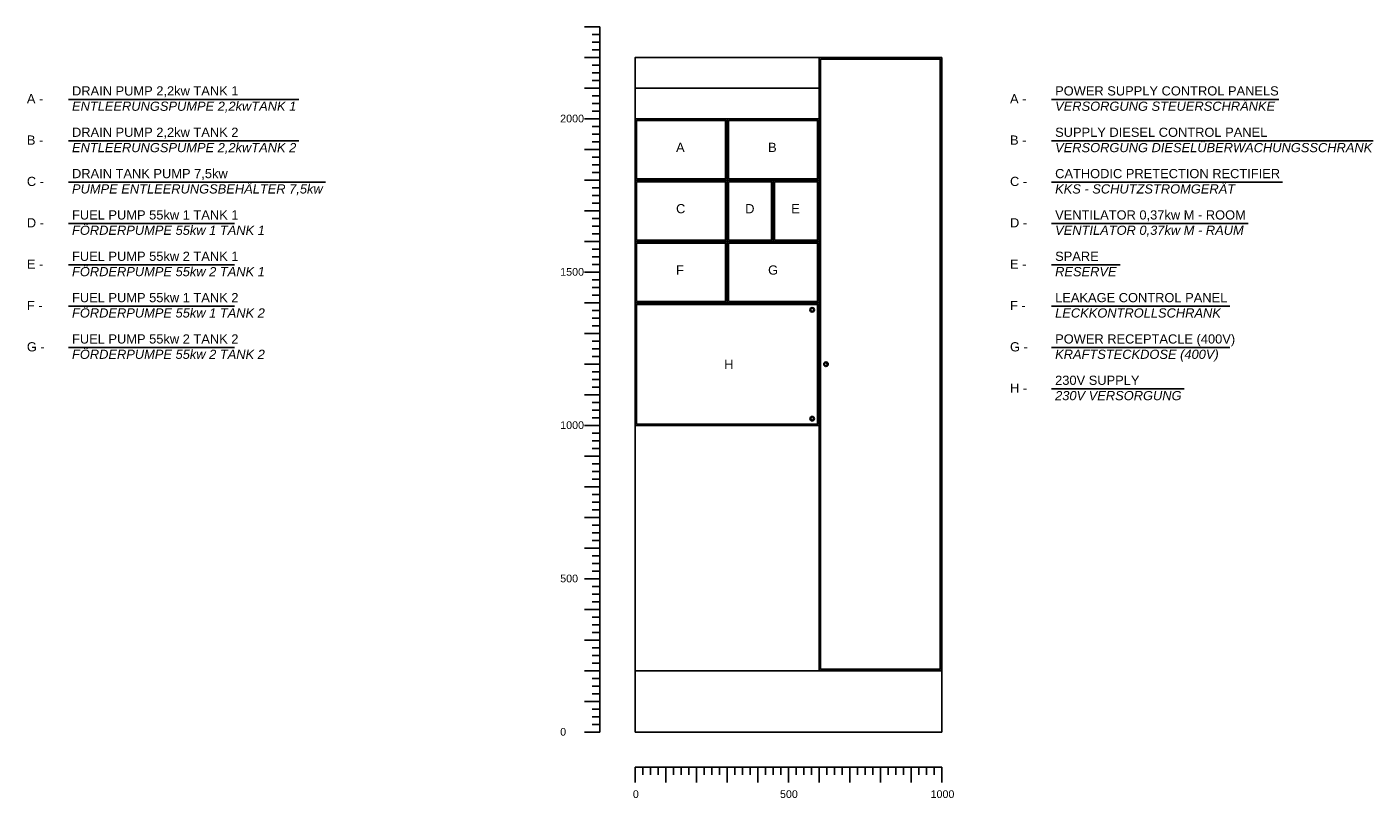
# Model space of a CAD drawing. Header units: millimetres. Extents: x -249 to 8810, y 500 to 3015.
# Tile 2 of 2: x 4421 to 8810, y 500 to 3015. Entities that reach past the tile are written whole.
import ezdxf

# ---------------------------------------------------------------- set-up
doc = ezdxf.new("R2010")
doc.units = ezdxf.units.MM
doc.header["$LTSCALE"] = 1000
doc.layers.add('Beschriftung', color=7, linetype='Continuous')

msp = doc.modelspace()

# ---------------------------------------------------------------- linework, layer by layer
for p, q in [((6289.4, 3014.9), (6239.4, 3014.9)), ((6289.4, 2989.9), (6264.4, 2989.9)), ((6289.4, 714.9), (6289.4, 3014.9)), ((6289.4, 2964.9), (6264.4, 2964.9)), ((6289.4, 2914.9), (6239.4, 2914.9)), ((6289.4, 2939.9), (6264.4, 2939.9)), ((7004, 914.9), (7004, 2914.9)), ((6289.4, 2889.9), (6264.4, 2889.9)), ((6289.4, 2864.9), (6264.4, 2864.9)), ((6289.4, 2814.9), (6239.4, 2814.9)), ((6289.4, 2839.9), (6264.4, 2839.9)), ((6404, 2814.9), (7004, 2814.9)), ((4556.8, 2778.2), (5307.8, 2778.2)), ((6289.4, 2789.9), (6264.4, 2789.9)), ((6289.4, 2764.9), (6264.4, 2764.9)), ((7761.9, 2778.2), (8502.4, 2778.2)), ((6289.4, 2739.9), (6264.4, 2739.9)), ((6289.4, 2714.9), (6239.4, 2714.9)), ((6289.4, 2689.9), (6264.4, 2689.9)), ((6404, 2714.9), (7004, 2714.9)), ((6704, 2714.9), (6704, 2114.8)), ((4556.8, 2643.4), (5307.8, 2643.4)), ((6289.4, 2664.9), (6264.4, 2664.9)), ((6289.4, 2639.9), (6264.4, 2639.9)), ((7761.9, 2643.4), (8810.1, 2643.4)), ((6289.4, 2614.9), (6239.4, 2614.9)), ((6289.4, 2589.9), (6264.4, 2589.9)), ((6289.4, 2564.9), (6264.4, 2564.9)), ((4556.8, 2508.5), (5394.5, 2508.5)), ((6289.4, 2514.9), (6239.4, 2514.9)), ((6289.4, 2539.9), (6264.4, 2539.9)), ((6404, 2514.9), (7004, 2514.9)), ((6854, 2514.9), (6854, 2314.9)), ((7761.9, 2508.5), (8514.3, 2508.5)), ((6289.4, 2489.9), (6264.4, 2489.9)), ((6289.4, 2464.9), (6264.4, 2464.9)), ((6289.4, 2414.9), (6239.4, 2414.9)), ((6289.4, 2439.9), (6264.4, 2439.9)), ((4556.8, 2373.7), (5097.8, 2373.7)), ((6289.4, 2389.9), (6264.4, 2389.9)), ((7761.9, 2373.7), (8403.1, 2373.7)), ((6289.4, 2364.9), (6264.4, 2364.9)), ((6289.4, 2339.9), (6264.4, 2339.9)), ((6289.4, 2314.9), (6239.4, 2314.9)), ((6289.4, 2289.9), (6264.4, 2289.9)), ((6404, 2314.9), (7004, 2314.9)), ((4556.8, 2238.9), (5097.8, 2238.9)), ((6289.4, 2264.9), (6264.4, 2264.9)), ((6289.4, 2239.9), (6264.4, 2239.9)), ((7761.9, 2238.9), (7986.1, 2238.9)), ((6289.4, 2214.9), (6239.4, 2214.9)), ((6289.4, 2189.9), (6264.4, 2189.9)), ((6289.4, 2164.9), (6264.4, 2164.9)), ((6289.4, 2114.9), (6239.4, 2114.9)), ((6289.4, 2139.9), (6264.4, 2139.9)), ((6404, 2114.8), (7004, 2114.8)), ((4556.8, 2104), (5097.8, 2104)), ((6289.4, 2089.9), (6264.4, 2089.9)), ((6289.4, 2064.9), (6264.4, 2064.9)), ((7761.9, 2104), (8343.4, 2104)), ((6289.4, 2039.9), (6264.4, 2039.9)), ((6289.4, 2014.9), (6239.4, 2014.9)), ((6289.4, 1989.9), (6264.4, 1989.9)), ((4556.8, 1969.2), (5097.8, 1969.2)), ((6289.4, 1964.9), (6264.4, 1964.9)), ((6289.4, 1939.9), (6264.4, 1939.9)), ((7761.9, 1969.2), (8343.4, 1969.2)), ((6289.4, 1914.9), (6239.4, 1914.9)), ((6289.4, 1889.9), (6264.4, 1889.9)), ((6289.4, 1864.9), (6264.4, 1864.9)), ((6289.4, 1814.9), (6239.4, 1814.9)), ((6289.4, 1839.9), (6264.4, 1839.9)), ((7761.9, 1834.4), (8194.5, 1834.4)), ((6289.4, 1789.9), (6264.4, 1789.9)), ((6289.4, 1764.9), (6264.4, 1764.9)), ((6289.4, 1714.9), (6239.4, 1714.9)), ((6289.4, 1739.9), (6264.4, 1739.9)), ((6404, 1714.8), (7004, 1714.8)), ((6289.4, 1689.9), (6264.4, 1689.9)), ((6289.4, 1664.9), (6264.4, 1664.9)), ((6289.4, 1639.9), (6264.4, 1639.9)), ((6289.4, 1614.9), (6239.4, 1614.9)), ((6289.4, 1589.9), (6264.4, 1589.9)), ((6289.4, 1564.9), (6264.4, 1564.9)), ((6289.4, 1539.9), (6264.4, 1539.9)), ((6289.4, 1514.9), (6239.4, 1514.9)), ((6289.4, 1489.9), (6264.4, 1489.9)), ((6289.4, 1464.9), (6264.4, 1464.9)), ((6289.4, 1414.9), (6239.4, 1414.9)), ((6289.4, 1439.9), (6264.4, 1439.9)), ((6289.4, 1389.9), (6264.4, 1389.9)), ((6289.4, 1364.9), (6264.4, 1364.9)), ((6289.4, 1339.9), (6264.4, 1339.9)), ((6289.4, 1314.9), (6239.4, 1314.9)), ((6289.4, 1289.9), (6264.4, 1289.9)), ((6289.4, 1264.9), (6264.4, 1264.9)), ((6289.4, 1239.9), (6264.4, 1239.9)), ((6289.4, 1214.9), (6239.4, 1214.9)), ((6289.4, 1189.9), (6264.4, 1189.9)), ((6289.4, 1164.9), (6264.4, 1164.9)), ((6289.4, 1114.9), (6239.4, 1114.9)), ((6289.4, 1139.9), (6264.4, 1139.9)), ((6289.4, 1089.9), (6264.4, 1089.9)), ((6289.4, 1064.9), (6264.4, 1064.9)), ((6289.4, 1014.9), (6239.4, 1014.9)), ((6289.4, 1039.9), (6264.4, 1039.9)), ((6289.4, 989.9), (6264.4, 989.9)), ((6289.4, 964.9), (6264.4, 964.9)), ((6289.4, 939.9), (6264.4, 939.9)), ((6289.4, 914.9), (6239.4, 914.9)), ((6289.4, 889.9), (6264.4, 889.9)), ((6404, 914.9), (7404, 914.9)), ((6289.4, 864.9), (6264.4, 864.9)), ((6289.4, 839.9), (6264.4, 839.9)), ((6289.4, 814.9), (6239.4, 814.9)), ((6289.4, 789.9), (6264.4, 789.9)), ((6289.4, 764.9), (6264.4, 764.9)), ((6289.4, 714.9), (6239.4, 714.9)), ((6289.4, 739.9), (6264.4, 739.9)), ((6404, 600.3), (7404, 600.3)), ((6404, 600.3), (6404, 550.3)), ((6429, 600.3), (6429, 575.3)), ((6454, 600.3), (6454, 575.3)), ((6479, 600.3), (6479, 575.3)), ((6504, 600.3), (6504, 550.3)), ((6529, 600.3), (6529, 575.3)), ((6554, 600.3), (6554, 575.3)), ((6579, 600.3), (6579, 575.3)), ((6604, 600.3), (6604, 550.3)), ((6629, 600.3), (6629, 575.3)), ((6654, 600.3), (6654, 575.3)), ((6679, 600.3), (6679, 575.3)), ((6704, 600.3), (6704, 550.3)), ((6729, 600.3), (6729, 575.3)), ((6754, 600.3), (6754, 575.3)), ((6779, 600.3), (6779, 575.3)), ((6804, 600.3), (6804, 550.3)), ((6829, 600.3), (6829, 575.3)), ((6854, 600.3), (6854, 575.3)), ((6879, 600.3), (6879, 575.3)), ((6904, 600.3), (6904, 550.3)), ((6929, 600.3), (6929, 575.3)), ((6954, 600.3), (6954, 575.3)), ((6979, 600.3), (6979, 575.3)), ((7004, 600.3), (7004, 550.3)), ((7029, 600.3), (7029, 575.3)), ((7054, 600.3), (7054, 575.3)), ((7079, 600.3), (7079, 575.3)), ((7104, 600.3), (7104, 550.3)), ((7129, 600.3), (7129, 575.3)), ((7154, 600.3), (7154, 575.3)), ((7179, 600.3), (7179, 575.3)), ((7204, 600.3), (7204, 550.3)), ((7229, 600.3), (7229, 575.3)), ((7254, 600.3), (7254, 575.3)), ((7279, 600.3), (7279, 575.3)), ((7304, 600.3), (7304, 550.3)), ((7329, 600.3), (7329, 575.3)), ((7354, 600.3), (7354, 575.3)), ((7379, 600.3), (7379, 575.3)), ((7404, 600.3), (7404, 550.3))]:
    msp.add_line(p, q)
for points in [[(6404, 714.9), (7404, 714.9), (7404, 2914.9), (6404, 2914.9)], [(7009, 2909.9), (7399, 2909.9), (7399, 919.9), (7009, 919.9)], [(6409, 2519.9), (6699, 2519.9), (6699, 2709.9), (6409, 2709.9)], [(6709, 2519.9), (6999, 2519.9), (6999, 2709.9), (6709, 2709.9)], [(6409, 2319.9), (6699, 2319.9), (6699, 2509.9), (6409, 2509.9)], [(6709, 2319.9), (6849, 2319.9), (6849, 2509.9), (6709, 2509.9)], [(6859, 2319.9), (6999, 2319.9), (6999, 2509.9), (6859, 2509.9)], [(6409, 2119.8), (6699, 2119.8), (6699, 2309.8), (6409, 2309.8)], [(6709, 2119.8), (6999, 2119.8), (6999, 2309.8), (6709, 2309.8)], [(6409, 1719.8), (6999, 1719.8), (6999, 2109.8), (6409, 2109.8)], [(6987.2, 2092.3), (6981.5, 2086.6), (6975.9, 2092.3), (6981.5, 2097.9)], [(7032.2, 1914.9), (7026.5, 1920.6), (7020.9, 1914.9), (7026.5, 1909.2)], [(6987.2, 1737.3), (6981.5, 1742.9), (6975.9, 1737.3), (6981.5, 1731.6)]]:
    msp.add_lwpolyline(points, close=True)
for centre in [(6981.5, 2092.3), (7026.5, 1914.9), (6981.5, 1737.3)]:
    msp.add_circle(centre, 7.5)

# ---------------------------------------------------------------- texts
at = {"layer": 'Beschriftung', "char_height": 30, "attachment_point": 1}
for s, width, insert in [('{\\fArial|b0|i0|c0|p34;DRAIN PUMP 2,2kw TANK 1\\P\\fArial|b0|i1|c0|p34;ENTLEERUNGSPUMPE 2,2kwTANK 1}', 1190.057, (4568.5, 2821.3)), ('{\\fArial|b0|i0|c0|p34;POWER SUPPLY CONTROL PANELS\\P\\fArial|b0|i1|c0|p34;VERSORGUNG STEUERSCHRÄNKE}', 1190.057, (7773.6, 2821.3)), ('{\\fArial|b0|i0|c0|p34;DRAIN PUMP 2,2kw TANK 2\\P\\fArial|b0|i1|c0|p34;ENTLEERUNGSPUMPE 2,2kwTANK 2}', 1190.057, (4568.5, 2686.4)), ('{\\fArial|b0|i0|c0|p34;SUPPLY DIESEL CONTROL PANEL\\P\\fArial|b0|i1|c0|p34;VERSORGUNG DIESELÜBERWACHUNGSSCHRANK}', 1190.057, (7773.6, 2686.4)), ('{\\fArial|b0|i0|c0|p34;DRAIN TANK PUMP 7,5kw\\P\\fArial|b0|i1|c0|p34;PUMPE ENTLEERUNGSBEHÄLTER 7,5kw}', 1190.057, (4568.5, 2551.6)), ('{\\fArial|b0|i0|c0|p34;CATHODIC PRETECTION RECTIFIER\\P\\fArial|b0|i1|c0|p34;KKS - SCHUTZSTROMGERÄT}', 1190.057, (7773.6, 2551.6)), ('{\\fArial|b0|i0|c0|p34;FUEL PUMP 55kw 1 TANK 1\\P\\fArial|b0|i1|c0|p34;FÖRDERPUMPE 55kw 1 TANK 1}', 1190.057, (4568.5, 2416.8)), ('{\\fArial|b0|i0|c0|p34;VENTILATOR 0,37kw M - ROOM\\P\\fArial|b0|i1|c0|p34;VENTILATOR 0,37kw M - RAUM}', 1190.057, (7773.6, 2416.8)), ('{\\fArial|b0|i0|c0|p34;FUEL PUMP 55kw 2 TANK 1\\P\\fArial|b0|i1|c0|p34;FÖRDERPUMPE 55kw 2 TANK 1}', 1190.057, (4568.5, 2281.9)), ('{\\fArial|b0|i0|c0|p34;SPARE\\P\\fArial|b0|i1|c0|p34;RESERVE}', 1182.2, (7773.6, 2281.9)), ('{\\fArial|b0|i0|c0|p34;FUEL PUMP 55kw 1 TANK 2\\P\\fArial|b0|i1|c0|p34;FÖRDERPUMPE 55kw 1 TANK 2}', 1190.057, (4568.5, 2147.1)), ('{\\fArial|b0|i0|c0|p34;LEAKAGE CONTROL PANEL\\P\\fArial|b0|i1|c0|p34;LECKKONTROLLSCHRANK}', 1182.2, (7773.6, 2147.1)), ('{\\fArial|b0|i0|c0|p34;FUEL PUMP 55kw 2 TANK 2\\P\\fArial|b0|i1|c0|p34;FÖRDERPUMPE 55kw 2 TANK 2}', 1190.057, (4568.5, 2012.3)), ('{\\fArial|b0|i0|c0|p34;POWER RECEPTACLE (400V)\\P\\fArial|b0|i1|c0|p34;KRAFTSTECKDOSE (400V)}', 1182.2, (7773.6, 2012.3)), ('{\\fArial|b0|i0|c0|p34;230V SUPPLY\\P\\fArial|b0|i1|c0|p34;230V VERSORGUNG}', 1182.2, (7773.6, 1877.5))]:
    msp.add_mtext_dynamic_manual_height_columns(s, width=width, gutter_width=17.5, heights=[0], dxfattribs=dict(at, insert=insert))
at = {"layer": 'Beschriftung', "attachment_point": 1}
for s, insert, char_height, width in [('{\\fArial|b0|i0|c0|p34;A -}', (4421.3, 2795.6), 30, 62.193), ('{\\fArial|b0|i0|c0|p34;A -}', (7626.5, 2795.6), 30, 62.193), ('{\\fArial|b0|i0|c0|p34;2000}', (6160, 2728.6), 25, 63.869), ('{\\fArial|b0|i0|c0|p34;B -}', (4421.3, 2660.8), 30, 62.193), ('{\\fArial|b0|i0|c0|p34;A}', (6537.8, 2637.1), 30, 29.94), ('{\\fArial|b0|i0|c0|p34;B}', (6837.8, 2637.1), 30, 29.94), ('{\\fArial|b0|i0|c0|p34;B -}', (7626.5, 2660.8), 30, 62.193), ('{\\fArial|b0|i0|c0|p34;C -}', (4421.3, 2526), 30, 62.193), ('{\\fArial|b0|i0|c0|p34;C -}', (7626.5, 2526), 30, 62.193), ('{\\fArial|b0|i0|c0|p34;C}', (6537.8, 2437.1), 30, 29.94), ('{\\fArial|b0|i0|c0|p34;D}', (6763.2, 2437.1), 30, 29.94), ('{\\fArial|b0|i0|c0|p34;E}', (6913.2, 2437.1), 30, 29.94), ('{\\fArial|b0|i0|c0|p34;D -}', (4421.3, 2391.1), 30, 62.193), ('{\\fArial|b0|i0|c0|p34;D -}', (7626.5, 2391.1), 30, 62.193), ('{\\fArial|b0|i0|c0|p34;E -}', (4421.3, 2256.3), 30, 62.193), ('{\\fArial|b0|i0|c0|p34;E -}', (7626.5, 2256.3), 30, 62.193), ('{\\fArial|b0|i0|c0|p34;1500}', (6160, 2228.6), 25, 63.869), ('{\\fArial|b0|i0|c0|p34;F}', (6537.8, 2237), 30, 29.94), ('{\\fArial|b0|i0|c0|p34;G}', (6837.8, 2237), 30, 29.94), ('{\\fArial|b0|i0|c0|p34;F -}', (4421.3, 2121.5), 30, 62.193), ('{\\fArial|b0|i0|c0|p34;F -}', (7626.5, 2121.5), 30, 62.193), ('{\\fArial|b0|i0|c0|p34;G -}', (4421.3, 1986.6), 30, 62.193), ('{\\fArial|b0|i0|c0|p34;G -}', (7626.5, 1986.6), 30, 62.193), ('{\\fArial|b0|i0|c0|p34;H}', (6694.5, 1929.3), 30, 29.94), ('{\\fArial|b0|i0|c0|p34;H -}', (7626.5, 1851.8), 30, 62.193), ('{\\fArial|b0|i0|c0|p34;1000}', (6160, 1728.6), 25, 63.869), ('{\\fArial|b0|i0|c0|p34;500}', (6160, 1228.6), 25, 63.869), ('{\\fArial|b0|i0|c0|p34;0}', (6160, 728.6), 25, 63.869), ('{\\fArial|b0|i0|c0|p34;0}', (6397, 525.3), 25, 63.869), ('{\\fArial|b0|i0|c0|p34;500}', (6876.6, 525.3), 25, 63.869), ('{\\fArial|b0|i0|c0|p34;1000}', (7367.4, 525.3), 25, 63.869)]:
    msp.add_mtext(s, dxfattribs=dict(at, insert=insert, char_height=char_height, width=width))

doc.saveas('drawing.dxf')
